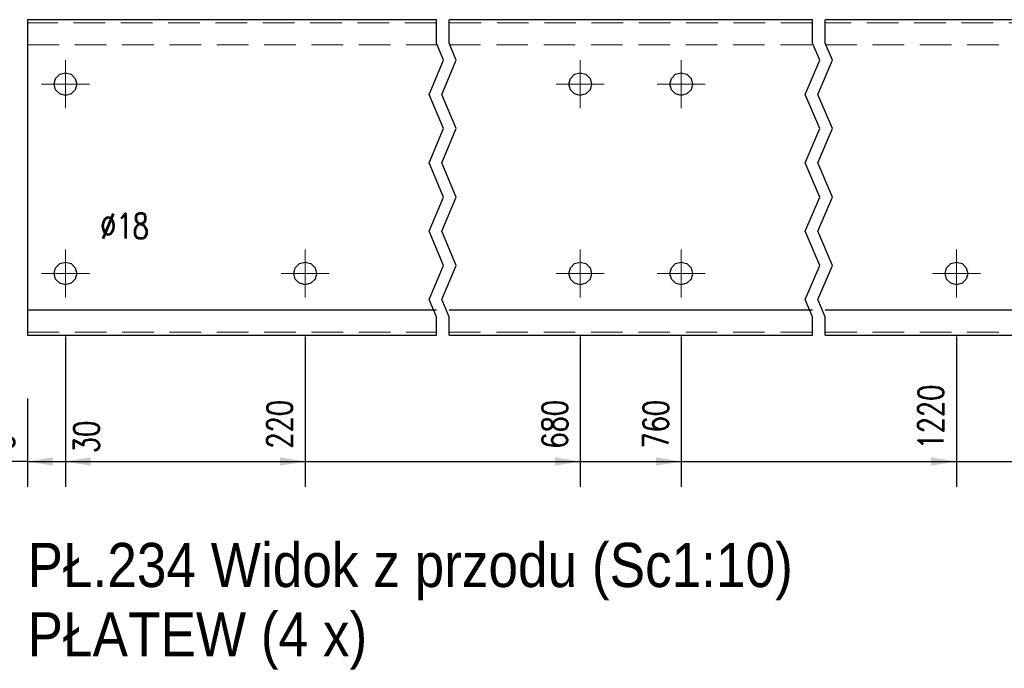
# Model space of a CAD drawing. Header units: millimetres. Extents: x -129 to 775, y 10833 to 11484.
# Tile 8 of 38: x -87 to -9, y 11175 to 11227. Entities that reach past the tile are written whole.
import ezdxf

# ---------------------------------------------------------------- set-up
doc = ezdxf.new("R2010")
doc.units = ezdxf.units.MM
doc.header["$LTSCALE"] = 10
doc.linetypes.add('HIDDEN', pattern=[0.375, 0.25, -0.125])
doc.linetypes.add('MITTE', pattern=[2, 1.25, -0.25, 0.25, -0.25])
doc.layers.get('Defpoints').update_dxf_attribs({"color": 1})
for name, color, linetype, lineweight in [('PS_Bolt', 4, 'Continuous', 13), ('PS_DIM', 4, 'Continuous', 13), ('PS_Hidden', 2, 'HIDDEN', 9), ('PS_Mid', 5, 'MITTE', 15), ('PS_Shape', 161, 'Continuous', 30), ('PS_SOLID', 7, 'Continuous', 30), ('PS_TEXT', 3, 'Continuous', 18)]:
    doc.layers.add(name, color=color, linetype=linetype, lineweight=lineweight)
doc.styles.add('gil', font='txt', dxfattribs={"width": 0.9})
doc.styles.add('simplex', font='simplex.shx', dxfattribs={"width": 0.75})
doc.dimstyles.new('1_10_GŁ_DS1-LS10', dxfattribs={"dimtxt": 2, "dimasz": 2, "dimexe": 2, "dimexo": 5, "dimgap": 1, "dimtad": 1, "dimjust": 4, "dimdec": 0, "dimlfac": 10, "dimtxsty": 'simplex', "dimblk1": 'NONE', "dimsah": 1, "dimcen": 2, "dimclrd": 256, "dimclre": 256, "dimclrt": 3, "dimadec": 1, "dimazin": 0, "dimtfac": 1, "dimtdec": 0, "dimtmove": 2, "dimatfit": 3, "dimfxl": 1, "dimarcsym": 0})

# ---------------------------------------------------------------- blocks, each defined once
blk = doc.blocks.new('*D67')
at = {"layer": 'Defpoints', "color": 0, "transparency": 16777216}
for p in [(-86.576, 11201.852), (-86.576, 11201.852), (-86.576, 11191.852)]:
    blk.add_point(p, dxfattribs=at)
at = {"layer": 'PS_DIM', "lineweight": -2, "transparency": 16777216}
for p, q in [((-86.576, 11196.852), (-86.576, 11189.852)), ((-86.576, 11196.852), (-86.576, 11189.852)), ((-86.576, 11191.852), (-88.576, 11191.852)), ((-86.576, 11191.852), (-86.576, 11191.852)), ((-84.576, 11191.852), (-82.576, 11191.852))]:
    blk.add_line(p, q, dxfattribs=at)
at = {"layer": 'PS_DIM', "transparency": 16777216}
blk.add_solid([(-84.576, 11192.186), (-84.576, 11191.519), (-86.576, 11191.852)], dxfattribs=at)
at = {"layer": 'PS_DIM', "color": 3, "transparency": 16777216, "insert": (-88.596, 11193.372), "char_height": 2, "attachment_point": 5, "rotation": 90, "style": 'simplex'}
blk.add_mtext('0', dxfattribs=at)
blk = doc.blocks.new('_None')
blk = doc.blocks.new('*D68')
at = {"layer": 'Defpoints', "color": 0, "transparency": 16777216}
for p in [(-83.576, 11206.752), (-86.576, 11201.852), (-83.576, 11191.852)]:
    blk.add_point(p, dxfattribs=at)
at = {"layer": 'PS_DIM', "lineweight": -2, "transparency": 16777216}
for p, q in [((-83.576, 11201.752), (-83.576, 11189.852)), ((-86.576, 11196.852), (-86.576, 11189.852)), ((-86.576, 11191.852), (-88.576, 11191.852)), ((-86.576, 11191.852), (-83.576, 11191.852)), ((-81.576, 11191.852), (-79.576, 11191.852))]:
    blk.add_line(p, q, dxfattribs=at)
at = {"layer": 'PS_DIM', "transparency": 16777216}
blk.add_solid([(-81.576, 11192.186), (-81.576, 11191.519), (-83.576, 11191.852)], dxfattribs=at)
at = {"layer": 'PS_DIM', "color": 3, "transparency": 16777216, "insert": (-81.91, 11193.799), "char_height": 2, "attachment_point": 5, "rotation": 90, "style": 'simplex'}
blk.add_mtext('30', dxfattribs=at)
blk = doc.blocks.new('*D69')
at = {"layer": 'Defpoints', "color": 0, "transparency": 16777216}
for p in [(-64.576, 11206.752), (-86.576, 11201.852), (-64.576, 11191.852)]:
    blk.add_point(p, dxfattribs=at)
at = {"layer": 'PS_DIM', "lineweight": -2, "transparency": 16777216}
for p, q in [((-64.576, 11201.752), (-64.576, 11189.852)), ((-86.576, 11196.852), (-86.576, 11189.852)), ((-86.576, 11191.852), (-66.576, 11191.852))]:
    blk.add_line(p, q, dxfattribs=at)
at = {"layer": 'PS_DIM', "transparency": 16777216}
blk.add_solid([(-66.576, 11192.186), (-66.576, 11191.519), (-64.576, 11191.852)], dxfattribs=at)
at = {"layer": 'PS_DIM', "color": 3, "transparency": 16777216, "insert": (-66.596, 11194.801), "char_height": 2, "attachment_point": 5, "rotation": 90, "style": 'simplex'}
blk.add_mtext('220', dxfattribs=at)
blk = doc.blocks.new('*D70')
at = {"layer": 'Defpoints', "color": 0, "transparency": 16777216}
for p in [(-42.776, 11206.752), (-86.576, 11201.852), (-42.776, 11191.852)]:
    blk.add_point(p, dxfattribs=at)
at = {"layer": 'PS_DIM', "lineweight": -2, "transparency": 16777216}
for p, q in [((-42.776, 11201.752), (-42.776, 11189.852)), ((-86.576, 11196.852), (-86.576, 11189.852)), ((-86.576, 11191.852), (-44.776, 11191.852))]:
    blk.add_line(p, q, dxfattribs=at)
at = {"layer": 'PS_DIM', "transparency": 16777216}
blk.add_solid([(-44.776, 11192.186), (-44.776, 11191.519), (-42.776, 11191.852)], dxfattribs=at)
at = {"layer": 'PS_DIM', "color": 3, "transparency": 16777216, "insert": (-44.796, 11194.801), "char_height": 2, "attachment_point": 5, "rotation": 90, "style": 'simplex'}
blk.add_mtext('680', dxfattribs=at)
blk = doc.blocks.new('*D71')
at = {"layer": 'Defpoints', "color": 0, "transparency": 16777216}
for p in [(-34.776, 11206.752), (-86.576, 11201.852), (-34.776, 11191.852)]:
    blk.add_point(p, dxfattribs=at)
at = {"layer": 'PS_DIM', "lineweight": -2, "transparency": 16777216}
for p, q in [((-34.776, 11201.752), (-34.776, 11189.852)), ((-86.576, 11196.852), (-86.576, 11189.852)), ((-86.576, 11191.852), (-36.776, 11191.852))]:
    blk.add_line(p, q, dxfattribs=at)
at = {"layer": 'PS_DIM', "transparency": 16777216}
blk.add_solid([(-36.776, 11192.186), (-36.776, 11191.519), (-34.776, 11191.852)], dxfattribs=at)
at = {"layer": 'PS_DIM', "color": 3, "transparency": 16777216, "insert": (-36.796, 11194.801), "char_height": 2, "attachment_point": 5, "rotation": 90, "style": 'simplex'}
blk.add_mtext('760', dxfattribs=at)
blk = doc.blocks.new('*D72')
at = {"layer": 'Defpoints', "color": 0, "transparency": 16777216}
for p in [(-12.976, 11206.752), (-86.576, 11201.852), (-12.976, 11191.852)]:
    blk.add_point(p, dxfattribs=at)
at = {"layer": 'PS_DIM', "lineweight": -2, "transparency": 16777216}
for p, q in [((-12.976, 11201.752), (-12.976, 11189.852)), ((-86.576, 11196.852), (-86.576, 11189.852)), ((-86.576, 11191.852), (-14.976, 11191.852))]:
    blk.add_line(p, q, dxfattribs=at)
at = {"layer": 'PS_DIM', "transparency": 16777216}
blk.add_solid([(-14.976, 11192.186), (-14.976, 11191.519), (-12.976, 11191.852)], dxfattribs=at)
at = {"layer": 'PS_DIM', "color": 3, "transparency": 16777216, "insert": (-14.996, 11195.372), "char_height": 2, "attachment_point": 5, "rotation": 90, "style": 'simplex'}
blk.add_mtext('1220', dxfattribs=at)
blk = doc.blocks.new('*D73')
at = {"layer": 'Defpoints', "color": 0, "transparency": 16777216}
for p in [(8.824, 11206.752), (-86.576, 11201.852), (8.824, 11191.852)]:
    blk.add_point(p, dxfattribs=at)
at = {"layer": 'PS_DIM', "lineweight": -2, "transparency": 16777216}
for p, q in [((8.824, 11201.752), (8.824, 11189.852)), ((-86.576, 11196.852), (-86.576, 11189.852)), ((-86.576, 11191.852), (6.824, 11191.852))]:
    blk.add_line(p, q, dxfattribs=at)
at = {"layer": 'PS_DIM', "transparency": 16777216}
blk.add_solid([(6.824, 11192.186), (6.824, 11191.519), (8.824, 11191.852)], dxfattribs=at)
at = {"layer": 'PS_DIM', "color": 3, "transparency": 16777216, "insert": (6.804, 11195.372), "char_height": 2, "attachment_point": 5, "rotation": 90, "style": 'simplex'}
blk.add_mtext('1570', dxfattribs=at)
blk = doc.blocks.new('*D74')
at = {"layer": 'Defpoints', "color": 0, "transparency": 16777216}
for p in [(30.624, 11206.752), (-86.576, 11201.852), (30.624, 11191.852)]:
    blk.add_point(p, dxfattribs=at)
at = {"layer": 'PS_DIM', "lineweight": -2, "transparency": 16777216}
for p, q in [((30.624, 11201.752), (30.624, 11189.852)), ((-86.576, 11196.852), (-86.576, 11189.852)), ((-86.576, 11191.852), (28.624, 11191.852))]:
    blk.add_line(p, q, dxfattribs=at)
at = {"layer": 'PS_DIM', "transparency": 16777216}
blk.add_solid([(28.624, 11192.186), (28.624, 11191.519), (30.624, 11191.852)], dxfattribs=at)
at = {"layer": 'PS_DIM', "color": 3, "transparency": 16777216, "insert": (28.604, 11195.515), "char_height": 2, "attachment_point": 5, "rotation": 90, "style": 'simplex'}
blk.add_mtext('3720', dxfattribs=at)
blk = doc.blocks.new('*D75')
at = {"layer": 'Defpoints', "color": 0, "transparency": 16777216}
for p in [(52.424, 11206.752), (-86.576, 11201.852), (52.424, 11191.852)]:
    blk.add_point(p, dxfattribs=at)
at = {"layer": 'PS_DIM', "lineweight": -2, "transparency": 16777216}
for p, q in [((52.424, 11201.752), (52.424, 11189.852)), ((-86.576, 11196.852), (-86.576, 11189.852)), ((-86.576, 11191.852), (50.424, 11191.852))]:
    blk.add_line(p, q, dxfattribs=at)
at = {"layer": 'PS_DIM', "transparency": 16777216}
blk.add_solid([(50.424, 11192.186), (50.424, 11191.519), (52.424, 11191.852)], dxfattribs=at)
at = {"layer": 'PS_DIM', "color": 3, "transparency": 16777216, "insert": (50.404, 11195.372), "char_height": 2, "attachment_point": 5, "rotation": 90, "style": 'simplex'}
blk.add_mtext('6150', dxfattribs=at)
blk = doc.blocks.new('*D76')
at = {"layer": 'Defpoints', "color": 0, "transparency": 16777216}
for p in [(74.224, 11206.752), (-86.576, 11201.852), (74.224, 11191.852)]:
    blk.add_point(p, dxfattribs=at)
at = {"layer": 'PS_DIM', "lineweight": -2, "transparency": 16777216}
for p, q in [((74.224, 11201.752), (74.224, 11189.852)), ((-86.576, 11196.852), (-86.576, 11189.852)), ((-86.576, 11191.852), (72.224, 11191.852))]:
    blk.add_line(p, q, dxfattribs=at)
at = {"layer": 'PS_DIM', "transparency": 16777216}
blk.add_solid([(72.224, 11192.186), (72.224, 11191.519), (74.224, 11191.852)], dxfattribs=at)
at = {"layer": 'PS_DIM', "color": 3, "transparency": 16777216, "insert": (72.204, 11195.515), "char_height": 2, "attachment_point": 5, "rotation": 90, "style": 'simplex'}
blk.add_mtext('6680', dxfattribs=at)
blk = doc.blocks.new('*D77')
at = {"layer": 'Defpoints', "color": 0, "transparency": 16777216}
for p in [(82.224, 11206.752), (-86.576, 11201.852), (82.224, 11191.852)]:
    blk.add_point(p, dxfattribs=at)
at = {"layer": 'PS_DIM', "lineweight": -2, "transparency": 16777216}
for p, q in [((82.224, 11201.752), (82.224, 11189.852)), ((-86.576, 11196.852), (-86.576, 11189.852)), ((-86.576, 11191.852), (80.224, 11191.852))]:
    blk.add_line(p, q, dxfattribs=at)
at = {"layer": 'PS_DIM', "transparency": 16777216}
blk.add_solid([(80.224, 11192.186), (80.224, 11191.519), (82.224, 11191.852)], dxfattribs=at)
at = {"layer": 'PS_DIM', "color": 3, "transparency": 16777216, "insert": (80.204, 11195.515), "char_height": 2, "attachment_point": 5, "rotation": 90, "style": 'simplex'}
blk.add_mtext('6760', dxfattribs=at)
blk = doc.blocks.new('*D78')
at = {"layer": 'Defpoints', "color": 0, "transparency": 16777216}
for p in [(104.024, 11206.752), (-86.576, 11201.852), (104.024, 11191.852)]:
    blk.add_point(p, dxfattribs=at)
at = {"layer": 'PS_DIM', "lineweight": -2, "transparency": 16777216}
for p, q in [((104.024, 11201.752), (104.024, 11189.852)), ((-86.576, 11196.852), (-86.576, 11189.852)), ((-86.576, 11191.852), (102.024, 11191.852))]:
    blk.add_line(p, q, dxfattribs=at)
at = {"layer": 'PS_DIM', "transparency": 16777216}
blk.add_solid([(102.024, 11192.186), (102.024, 11191.519), (104.024, 11191.852)], dxfattribs=at)
at = {"layer": 'PS_DIM', "color": 3, "transparency": 16777216, "insert": (102.004, 11195.515), "char_height": 2, "attachment_point": 5, "rotation": 90, "style": 'simplex'}
blk.add_mtext('7290', dxfattribs=at)
blk = doc.blocks.new('*D79')
at = {"layer": 'Defpoints', "color": 0, "transparency": 16777216}
for p in [(-86.576, 11201.852), (107.024, 11201.852), (107.024, 11191.852)]:
    blk.add_point(p, dxfattribs=at)
at = {"layer": 'PS_DIM', "lineweight": -2, "transparency": 16777216}
for p, q in [((-86.576, 11196.852), (-86.576, 11189.852)), ((107.024, 11196.852), (107.024, 11189.852)), ((-86.576, 11191.852), (105.024, 11191.852))]:
    blk.add_line(p, q, dxfattribs=at)
at = {"layer": 'PS_DIM', "transparency": 16777216}
blk.add_solid([(105.024, 11192.186), (105.024, 11191.519), (107.024, 11191.852)], dxfattribs=at)
at = {"layer": 'PS_DIM', "color": 3, "transparency": 16777216, "insert": (105.463, 11195.609), "char_height": 2, "attachment_point": 5, "rotation": 90, "style": 'simplex'}
blk.add_mtext('7320', dxfattribs=at)
blk = doc.blocks.new('*X370')
at = {"color": 3, "linetype": 'Continuous'}
blk.add_line((-42.776, 11206.652), (-42.776, 11206.652), dxfattribs=at)
blk.add_line((-42.776, 11206.652), (-42.776, 11206.652), dxfattribs=at)
blk.add_line((-42.776, 11206.652), (-42.776, 11206.652), dxfattribs=at)
blk.add_line((-42.776, 11206.652), (-42.776, 11206.652), dxfattribs=at)
blk.add_line((-42.776, 11206.652), (-42.776, 11206.652), dxfattribs=at)
blk = doc.blocks.new('*X371')
at = {"color": 1}
for p, q in [((-54.176, 11224.995), (-54.176, 11226.852)), ((-53.176, 11224.995), (-53.176, 11226.852)), ((-24.376, 11224.995), (-24.376, 11226.852)), ((-23.376, 11224.995), (-23.376, 11226.852)), ((-53.603, 11223.64), (-54.176, 11224.995)), ((-52.603, 11223.64), (-53.176, 11224.995)), ((-23.803, 11223.64), (-24.376, 11224.995)), ((-22.803, 11223.64), (-23.376, 11224.995)), ((-54.749, 11220.931), (-53.603, 11223.64)), ((-53.749, 11220.931), (-52.603, 11223.64)), ((-24.949, 11220.931), (-23.803, 11223.64)), ((-23.949, 11220.931), (-22.803, 11223.64)), ((-53.603, 11218.222), (-54.749, 11220.931)), ((-52.603, 11218.222), (-53.749, 11220.931)), ((-23.803, 11218.222), (-24.949, 11220.931)), ((-22.803, 11218.222), (-23.949, 11220.931)), ((-54.749, 11215.513), (-53.603, 11218.222)), ((-53.749, 11215.513), (-52.603, 11218.222)), ((-24.949, 11215.513), (-23.803, 11218.222)), ((-23.949, 11215.513), (-22.803, 11218.222)), ((-53.603, 11212.804), (-54.749, 11215.513)), ((-52.603, 11212.804), (-53.749, 11215.513)), ((-23.803, 11212.804), (-24.949, 11215.513)), ((-22.803, 11212.804), (-23.949, 11215.513)), ((-54.749, 11210.095), (-53.603, 11212.804)), ((-53.749, 11210.095), (-52.603, 11212.804)), ((-24.949, 11210.095), (-23.803, 11212.804)), ((-23.949, 11210.095), (-22.803, 11212.804)), ((-53.603, 11207.386), (-54.749, 11210.095)), ((-52.603, 11207.386), (-53.749, 11210.095)), ((-23.803, 11207.386), (-24.949, 11210.095)), ((-22.803, 11207.386), (-23.949, 11210.095)), ((-54.749, 11204.677), (-53.603, 11207.386)), ((-53.749, 11204.677), (-52.603, 11207.386)), ((-24.949, 11204.677), (-23.803, 11207.386)), ((-23.949, 11204.677), (-22.803, 11207.386)), ((-54.176, 11203.323), (-54.749, 11204.677)), ((-53.176, 11203.323), (-53.749, 11204.677)), ((-24.376, 11203.323), (-24.949, 11204.677)), ((-23.376, 11203.323), (-23.949, 11204.677)), ((-54.176, 11201.852), (-54.176, 11203.323)), ((-53.176, 11201.852), (-53.176, 11203.323)), ((-24.376, 11201.852), (-24.376, 11203.323)), ((-23.376, 11201.852), (-23.376, 11203.323))]:
    blk.add_line(p, q, dxfattribs=at)
at = {"layer": 'PS_Hidden', "color": 2, "linetype": 'HIDDEN'}
for p, q in [((-54.176, 11226.602), (-86.576, 11226.602)), ((-24.376, 11226.602), (-53.176, 11226.602)), ((-2.576, 11226.602), (-23.376, 11226.602)), ((-86.576, 11224.852), (-54.176, 11224.852)), ((-53.176, 11224.852), (-24.376, 11224.852)), ((-23.376, 11224.852), (-2.576, 11224.852)), ((-86.576, 11202.102), (-54.176, 11202.102)), ((-53.176, 11202.102), (-24.376, 11202.102)), ((-23.376, 11202.102), (-2.576, 11202.102))]:
    blk.add_line(p, q, dxfattribs=at)
at = {"layer": 'PS_Mid', "color": 5, "linetype": 'MITTE'}
for p, q in [((-83.576, 11223.652), (-83.576, 11219.852)), ((-42.776, 11223.652), (-42.776, 11219.852)), ((-34.776, 11223.652), (-34.776, 11219.852)), ((-81.676, 11221.752), (-85.476, 11221.752)), ((-40.876, 11221.752), (-44.676, 11221.752)), ((-32.876, 11221.752), (-36.676, 11221.752)), ((-83.576, 11208.652), (-83.576, 11204.852)), ((-64.576, 11208.652), (-64.576, 11204.852)), ((-42.776, 11208.652), (-42.776, 11204.852)), ((-34.776, 11208.652), (-34.776, 11204.852)), ((-12.976, 11208.652), (-12.976, 11204.852)), ((-81.676, 11206.752), (-85.476, 11206.752)), ((-62.676, 11206.752), (-66.476, 11206.752)), ((-40.876, 11206.752), (-44.676, 11206.752)), ((-32.876, 11206.752), (-36.676, 11206.752)), ((-11.076, 11206.752), (-14.876, 11206.752))]:
    blk.add_line(p, q, dxfattribs=at)
at = {"layer": 'PS_SOLID', "color": 7, "linetype": 'Continuous'}
for p, q in [((-83.576, 11226.852), (-86.576, 11226.852)), ((-86.576, 11226.852), (-86.576, 11203.852)), ((-64.576, 11226.852), (-83.576, 11226.852)), ((-54.176, 11226.852), (-64.576, 11226.852)), ((-42.776, 11226.852), (-53.176, 11226.852)), ((-34.776, 11226.852), (-42.776, 11226.852)), ((-24.376, 11226.852), (-34.776, 11226.852)), ((-12.976, 11226.852), (-23.376, 11226.852)), ((-2.576, 11226.852), (-12.976, 11226.852)), ((-84.026, 11222.532), (-83.576, 11222.652)), ((-83.576, 11222.652), (-83.126, 11222.532)), ((-43.226, 11222.532), (-42.776, 11222.652)), ((-42.776, 11222.652), (-42.326, 11222.532)), ((-35.226, 11222.532), (-34.776, 11222.652)), ((-34.776, 11222.652), (-34.326, 11222.532)), ((-84.476, 11221.752), (-84.356, 11222.202)), ((-84.356, 11222.202), (-84.026, 11222.532)), ((-83.126, 11222.532), (-82.797, 11222.202)), ((-82.797, 11222.202), (-82.676, 11221.752)), ((-43.676, 11221.752), (-43.556, 11222.202)), ((-43.556, 11222.202), (-43.226, 11222.532)), ((-42.326, 11222.532), (-41.997, 11222.202)), ((-41.997, 11222.202), (-41.876, 11221.752)), ((-35.676, 11221.752), (-35.556, 11222.202)), ((-35.556, 11222.202), (-35.226, 11222.532)), ((-34.326, 11222.532), (-33.997, 11222.202)), ((-33.997, 11222.202), (-33.876, 11221.752)), ((-84.356, 11221.302), (-84.476, 11221.752)), ((-84.026, 11220.973), (-84.356, 11221.302)), ((-82.797, 11221.302), (-83.126, 11220.973)), ((-82.676, 11221.752), (-82.797, 11221.302)), ((-43.556, 11221.302), (-43.676, 11221.752)), ((-43.226, 11220.973), (-43.556, 11221.302)), ((-41.997, 11221.302), (-42.326, 11220.973)), ((-41.876, 11221.752), (-41.997, 11221.302)), ((-35.556, 11221.302), (-35.676, 11221.752)), ((-35.226, 11220.973), (-35.556, 11221.302)), ((-33.997, 11221.302), (-34.326, 11220.973)), ((-33.876, 11221.752), (-33.997, 11221.302)), ((-83.576, 11220.852), (-84.026, 11220.973)), ((-83.126, 11220.973), (-83.576, 11220.852)), ((-42.776, 11220.852), (-43.226, 11220.973)), ((-42.326, 11220.973), (-42.776, 11220.852)), ((-34.776, 11220.852), (-35.226, 11220.973)), ((-34.326, 11220.973), (-34.776, 11220.852)), ((-84.476, 11206.752), (-84.356, 11207.202)), ((-84.356, 11207.202), (-84.026, 11207.532)), ((-84.026, 11207.532), (-83.576, 11207.652)), ((-83.576, 11207.652), (-83.126, 11207.532)), ((-83.126, 11207.532), (-82.797, 11207.202)), ((-82.797, 11207.202), (-82.676, 11206.752)), ((-65.476, 11206.752), (-65.356, 11207.202)), ((-65.356, 11207.202), (-65.026, 11207.532)), ((-65.026, 11207.532), (-64.576, 11207.652)), ((-64.576, 11207.652), (-64.126, 11207.532)), ((-64.126, 11207.532), (-63.797, 11207.202)), ((-63.797, 11207.202), (-63.676, 11206.752)), ((-43.676, 11206.752), (-43.556, 11207.202)), ((-43.556, 11207.202), (-43.226, 11207.532)), ((-43.226, 11207.532), (-42.776, 11207.652)), ((-42.776, 11207.652), (-42.326, 11207.532)), ((-42.326, 11207.532), (-41.997, 11207.202)), ((-41.997, 11207.202), (-41.876, 11206.752)), ((-35.676, 11206.752), (-35.556, 11207.202)), ((-35.556, 11207.202), (-35.226, 11207.532)), ((-35.226, 11207.532), (-34.776, 11207.652)), ((-34.776, 11207.652), (-34.326, 11207.532)), ((-34.326, 11207.532), (-33.997, 11207.202)), ((-33.997, 11207.202), (-33.876, 11206.752)), ((-13.876, 11206.752), (-13.756, 11207.202)), ((-13.756, 11207.202), (-13.426, 11207.532)), ((-13.426, 11207.532), (-12.976, 11207.652)), ((-12.976, 11207.652), (-12.526, 11207.532)), ((-12.526, 11207.532), (-12.197, 11207.202)), ((-12.197, 11207.202), (-12.076, 11206.752)), ((-84.356, 11206.302), (-84.476, 11206.752)), ((-84.026, 11205.973), (-84.356, 11206.302)), ((-82.797, 11206.302), (-83.126, 11205.973)), ((-82.676, 11206.752), (-82.797, 11206.302)), ((-65.356, 11206.302), (-65.476, 11206.752)), ((-65.026, 11205.973), (-65.356, 11206.302)), ((-63.797, 11206.302), (-64.126, 11205.973)), ((-63.676, 11206.752), (-63.797, 11206.302)), ((-43.556, 11206.302), (-43.676, 11206.752)), ((-43.226, 11205.973), (-43.556, 11206.302)), ((-41.997, 11206.302), (-42.326, 11205.973)), ((-41.876, 11206.752), (-41.997, 11206.302)), ((-35.556, 11206.302), (-35.676, 11206.752)), ((-35.226, 11205.973), (-35.556, 11206.302)), ((-33.997, 11206.302), (-34.326, 11205.973)), ((-33.876, 11206.752), (-33.997, 11206.302)), ((-13.756, 11206.302), (-13.876, 11206.752)), ((-13.426, 11205.973), (-13.756, 11206.302)), ((-12.197, 11206.302), (-12.526, 11205.973)), ((-12.076, 11206.752), (-12.197, 11206.302)), ((-83.576, 11205.852), (-84.026, 11205.973)), ((-83.126, 11205.973), (-83.576, 11205.852)), ((-64.576, 11205.852), (-65.026, 11205.973)), ((-64.126, 11205.973), (-64.576, 11205.852)), ((-42.776, 11205.852), (-43.226, 11205.973)), ((-42.326, 11205.973), (-42.776, 11205.852)), ((-34.776, 11205.852), (-35.226, 11205.973)), ((-34.326, 11205.973), (-34.776, 11205.852)), ((-12.976, 11205.852), (-13.426, 11205.973)), ((-12.526, 11205.973), (-12.976, 11205.852)), ((-54.176, 11203.852), (-86.576, 11203.852)), ((-86.576, 11203.852), (-86.576, 11201.852)), ((-24.376, 11203.852), (-53.176, 11203.852)), ((-2.576, 11203.852), (-23.376, 11203.852)), ((-86.576, 11201.852), (-54.176, 11201.852)), ((-53.176, 11201.852), (-24.376, 11201.852)), ((-23.376, 11201.852), (-2.576, 11201.852))]:
    blk.add_line(p, q, dxfattribs=at)
blk = doc.blocks.new('*X373')
at = {"color": 3, "linetype": 'Continuous'}
blk.add_line((-34.776, 11221.652), (-34.776, 11221.652), dxfattribs=at)
blk.add_line((-34.776, 11221.652), (-34.776, 11221.652), dxfattribs=at)
blk.add_line((-34.776, 11221.652), (-34.776, 11221.652), dxfattribs=at)
blk.add_line((-34.776, 11221.652), (-34.776, 11221.652), dxfattribs=at)
blk.add_line((-34.776, 11221.652), (-34.776, 11221.652), dxfattribs=at)
blk = doc.blocks.new('*X374')
at = {"color": 3, "linetype": 'Continuous'}
blk.add_line((-42.776, 11221.652), (-42.776, 11221.652), dxfattribs=at)
blk.add_line((-42.776, 11221.652), (-42.776, 11221.652), dxfattribs=at)
blk.add_line((-42.776, 11221.652), (-42.776, 11221.652), dxfattribs=at)
blk.add_line((-42.776, 11221.652), (-42.776, 11221.652), dxfattribs=at)
blk.add_line((-42.776, 11221.652), (-42.776, 11221.652), dxfattribs=at)
blk = doc.blocks.new('*X376')
at = {"color": 3, "linetype": 'Continuous'}
blk.add_line((-34.776, 11206.652), (-34.776, 11206.652), dxfattribs=at)
blk.add_line((-34.776, 11206.652), (-34.776, 11206.652), dxfattribs=at)
blk.add_line((-34.776, 11206.652), (-34.776, 11206.652), dxfattribs=at)
blk.add_line((-34.776, 11206.652), (-34.776, 11206.652), dxfattribs=at)
blk.add_line((-34.776, 11206.652), (-34.776, 11206.652), dxfattribs=at)
blk = doc.blocks.new('*X377')
at = {"color": 3, "style": 'gil', "width": 0.9}
for s, p in [('PŁ.234 Widok z przodu (Sc1:10)', (-86.576, 11181.904)), ('PŁATEW (4 x)', (-86.576, 11176.404))]:
    blk.add_text(s, height=3.5, dxfattribs=at).set_placement(p)

msp = doc.modelspace()

# ---------------------------------------------------------------- block references
at = {"layer": 'PS_Bolt', "color": 3}
for name in ['*X374', '*X373', '*X370', '*X376']:
    msp.add_blockref(name, (0, 0), dxfattribs=at)
at = {"layer": 'PS_Shape', "color": 5}
msp.add_blockref('*X371', (0, 0), dxfattribs=at)
at = {"layer": 'PS_TEXT'}
msp.add_blockref('*X377', (0, 0), dxfattribs=at)

# ---------------------------------------------------------------- texts
at = {"layer": 'PS_DIM', "insert": (-80.818, 11209.51), "char_height": 2, "attachment_point": 7, "style": 'simplex'}
msp.add_mtext('\\A1;%%c18', dxfattribs=at)

# ---------------------------------------------------------------- dimensions: what is measured, and where the dimension line sits
at = {"layer": 'PS_DIM'}
for base, p1, p2, picture, middle in [((-83.576, 11191.852), (-86.576, 11201.852), (-83.576, 11206.752), '*D68', (-81.91, 11193.799)), ((-64.576, 11191.852), (-86.576, 11201.852), (-64.576, 11206.752), '*D69', (-66.596, 11194.801)), ((-86.5761, 11191.8522), (-86.5762, 11201.8522), (-86.5761, 11201.8522), '*D67', (-88.5961, 11193.3722))]:
    dim = msp.add_linear_dim(base=base, p1=p1, p2=p2, dimstyle='1_10_GŁ_DS1-LS10', dxfattribs=at)
    dim.commit()
    dim.dimension.update_dxf_attribs({"geometry": picture, "text_midpoint": middle, "dimtype": 128, "text_rotation": 90})
for base, p2, text, picture, middle in [((-42.776, 11191.852), (-42.776, 11206.752), '680', '*D70', (-44.796, 11194.801)), ((-34.776, 11191.852), (-34.776, 11206.752), '760', '*D71', (-36.796, 11194.801)), ((-12.976, 11191.852), (-12.976, 11206.752), '1220', '*D72', (-14.996, 11195.372)), ((8.824, 11191.852), (8.824, 11206.752), '1570', '*D73', (6.804, 11195.372)), ((30.624, 11191.852), (30.624, 11206.752), '3720', '*D74', (28.604, 11195.515)), ((52.424, 11191.852), (52.424, 11206.752), '6150', '*D75', (50.404, 11195.372)), ((74.224, 11191.852), (74.224, 11206.752), '6680', '*D76', (72.204, 11195.515)), ((82.224, 11191.852), (82.224, 11206.752), '6760', '*D77', (80.204, 11195.515)), ((104.024, 11191.852), (104.024, 11206.752), '7290', '*D78', (102.004, 11195.515)), ((107.024, 11191.852), (107.024, 11201.852), '7320', '*D79', (105.463, 11195.609))]:
    dim = msp.add_linear_dim(base=base, p1=(-86.576, 11201.852), p2=p2, text=text, dimstyle='1_10_GŁ_DS1-LS10', dxfattribs=at)
    dim.commit()
    dim.dimension.update_dxf_attribs({"geometry": picture, "text_midpoint": middle, "dimtype": 128, "text_rotation": 90})

doc.saveas('drawing.dxf')
